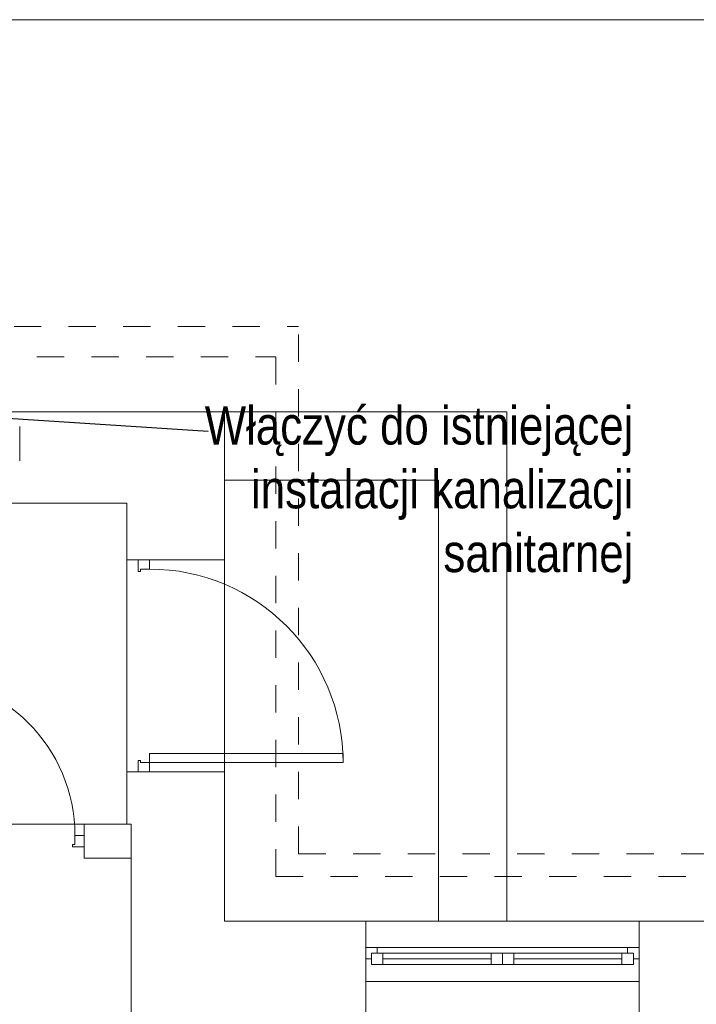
# Model space of a CAD drawing. Header units: millimetres. Extents: x 204754 to 499005, y -178579 to -103222.
# Tile 55 of 178: x 224247 to 227219, y -126861 to -122537. Entities that reach past the tile are written whole.
import ezdxf
from ezdxf import colors
from ezdxf.entities.mleader import LeaderData, LeaderLine
from ezdxf.math import Vec2, Vec3

# ---------------------------------------------------------------- set-up
doc = ezdxf.new("R2010")
doc.units = ezdxf.units.MM
doc.header["$MEASUREMENT"] = 0
doc.linetypes.add('Przerywana', pattern=[240, 120, -120])
doc.layers.get('0').update_dxf_attribs({"color": 252, "lineweight": 5})
for name, color, linetype, lineweight in [('IS_opisy', 7, 'Continuous', 35), ('Nowe_220-A Ściany_Nr_pióra__103', 252, 'Continuous', 5), ('Nowe_220-A Ściany_Nr_pióra__112', 252, 'Continuous', 5), ('Nowe_220-A Ściany_Nr_pióra__41', 252, 'Continuous', 5), ('Nowe_Drzwi ARCHICAD_Nr_pióra__83', 252, 'Continuous', 5), ('Nowe_Nowe_220(1)-A Ściany zewnętrzne_Nr_pióra__103', 252, 'Continuous', 5), ('Nowe_Nowe_220(1)-A Ściany zewnętrzne_Nr_pióra__23', 252, 'Continuous', 5), ('Nowe_Nowe_220(1)-A Ściany zewnętrzne_Nr_pióra__57', 252, 'Continuous', 5), ('Nowe_Okna ARCHICADa_Nr_pióra__112', 252, 'Continuous', 5), ('Nowe_Okna ARCHICADa_Nr_pióra__23', 252, 'Continuous', 5), ('Nowe_Okna ARCHICADa_Nr_pióra__3', 252, 'Continuous', 5)]:
    doc.layers.add(name, color=color, linetype=linetype, lineweight=lineweight)
doc.styles.add('Opisowy', font='arial.ttf')

# ---------------------------------------------------------------- blocks, each defined once
blk = doc.blocks.new('podkład 20251118')
at = {"layer": 'Nowe_220-A Ściany_Nr_pióra__103', "color": 252, "linetype": 'Continuous', "lineweight": 5}
for p, q in [((224767.8, -124909.5), (224752.8, -124909.5)), ((224817.8, -124909.5), (224767.8, -124909.5)), ((224877.8, -124909.5), (224817.8, -124909.5)), ((224767.8, -125839.5), (224752.8, -125839.5)), ((224817.8, -125839.5), (224767.8, -125839.5)), ((224877.8, -125839.5), (224817.8, -125839.5))]:
    blk.add_line(p, q, dxfattribs=at)
at = {"layer": 'Nowe_220-A Ściany_Nr_pióra__112', "color": 252, "linetype": 'Continuous', "lineweight": 5}
for p, q in [((224247.5, -124373.7), (224247.5, -124323.7)), ((224247.5, -124473.7), (224247.5, -124373.7)), ((225767.6, -126660.9), (225767.6, -126610.9)), ((226967.6, -126660.9), (226967.6, -126610.9)), ((225767.6, -126760.9), (225767.6, -126660.9)), ((226967.6, -126760.9), (226967.6, -126660.9))]:
    blk.add_line(p, q, dxfattribs=at)
at = {"layer": 'Nowe_220-A Ściany_Nr_pióra__41', "color": 252, "linetype": 'Continuous', "lineweight": 5}
for p, q in [((224530, -126069.5), (224530, -126119.5)), ((224737.5, -126069.5), (224530, -126069.5)), ((224737.5, -126219.5), (224737.5, -126069.5)), ((224530, -126119.5), (224530, -126169.5)), ((224530, -126169.5), (224530, -126219.5)), ((224530, -126219.5), (224737.5, -126219.5))]:
    blk.add_line(p, q, dxfattribs=at)
at = {"layer": 'Nowe_Drzwi ARCHICAD_Nr_pióra__83', "color": 252, "linetype": 'Continuous', "lineweight": 5}
for p, q in [((224817.8, -124909.5), (224767.8, -124909.5)), ((224767.8, -124909.5), (224767.8, -124949.5)), ((224817.8, -124909.5), (224767.8, -124909.5)), ((224817.8, -124949.5), (224817.8, -124909.5)), ((224767.8, -124949.5), (224767.8, -124959.5)), ((224777.8, -124949.5), (224817.8, -124949.5)), ((224777.8, -124959.5), (224777.8, -124949.5)), ((224767.8, -124959.5), (224777.8, -124959.5)), ((225667.8, -125759.5), (224817.8, -125759.5)), ((224817.8, -125759.5), (224817.8, -125799.5)), ((225667.8, -125799.5), (225667.8, -125759.5)), ((224777.8, -125789.5), (224767.8, -125789.5)), ((224767.8, -125789.5), (224767.8, -125799.5)), ((224767.8, -125799.5), (224767.8, -125839.5)), ((224777.8, -125799.5), (224777.8, -125789.5)), ((224817.8, -125799.5), (224777.8, -125799.5)), ((224817.8, -125839.5), (224817.8, -125799.5)), ((224817.8, -125799.5), (225667.8, -125799.5)), ((224767.8, -125839.5), (224817.8, -125839.5)), ((224817.8, -125839.5), (224767.8, -125839.5)), ((224490, -126159.5), (224490, -126119.5)), ((224490, -126119.5), (224530, -126119.5)), ((224530, -126119.5), (224530, -126169.5)), ((224530, -126119.5), (224530, -126169.5)), ((224480, -126169.5), (224480, -126159.5)), ((224480, -126159.5), (224490, -126159.5)), ((224490, -126169.5), (224480, -126169.5)), ((224530, -126169.5), (224490, -126169.5))]:
    blk.add_line(p, q, dxfattribs=at)
blk.add_ellipse((224817.8, -125799.5), major_axis=(-601, 601), ratio=1, start_param=3.926991, end_param=5.497787, dxfattribs=at)
at = {"layer": 'Nowe_Drzwi ARCHICAD_Nr_pióra__83', "color": 252, "linetype": 'Continuous', "lineweight": 5, "extrusion": (0, 0, -1)}
blk.add_ellipse((223790, -126119.5), major_axis=(495, 495), ratio=1, start_param=-0.785398, end_param=0.785398, dxfattribs=at)
at = {"layer": 'Nowe_Nowe_220(1)-A Ściany zewnętrzne_Nr_pióra__103', "color": 252, "linetype": 'Przerywana', "lineweight": 5}
for p, q in [((220862.5, -123884.5), (225472.5, -123884.5)), ((225472.5, -126199.5), (225472.5, -123884.5)), ((220962.5, -124018.1), (225372.5, -124018.1)), ((225372.5, -126299.5), (225372.5, -124018.1)), ((225472.5, -126199.5), (234107, -126199.5)), ((225372.5, -126299.5), (234007, -126299.5))]:
    blk.add_line(p, q, dxfattribs=at)
at = {"layer": 'Nowe_Nowe_220(1)-A Ściany zewnętrzne_Nr_pióra__23', "color": 252, "linetype": 'Continuous', "lineweight": 5}
for p, q in [((221127.5, -122536.9), (229197.5, -122536.9)), ((225147.5, -124259.5), (226386.4, -124259.5)), ((226386.4, -124259.5), (226386.4, -126495.4)), ((226086.4, -124559.5), (225147.5, -124559.5)), ((226086.4, -126495.4), (226086.4, -124559.5)), ((226386.4, -126495.4), (226079.2, -126495.4))]:
    blk.add_line(p, q, dxfattribs=at)
at = {"layer": 'Nowe_Nowe_220(1)-A Ściany zewnętrzne_Nr_pióra__57', "color": 252, "linetype": 'Continuous', "lineweight": 5}
for p, q in [((221147.5, -124259.5), (225147.5, -124259.5)), ((225147.5, -124259.5), (225147.5, -126495.4)), ((221597.5, -124659.5), (224717.5, -124659.5)), ((224717.5, -124659.5), (224717.5, -126069.5)), ((224717.5, -124909.5), (225147.5, -124909.5)), ((224717.5, -125839.5), (225147.5, -125839.5)), ((223237.5, -126069.5), (224737.5, -126069.5)), ((224737.5, -126069.5), (224737.5, -129989.5)), ((225147.5, -126495.4), (233807, -126495.4)), ((225767.6, -127139.5), (225767.6, -126495.4)), ((226967.6, -127139.5), (226967.6, -126495.4))]:
    blk.add_line(p, q, dxfattribs=at)
at = {"layer": 'Nowe_Okna ARCHICADa_Nr_pióra__112', "color": 252, "linetype": 'Continuous', "lineweight": 5}
for p, q in [((225767.6, -126660.9), (225767.6, -126610.9)), ((225767.6, -126660.9), (225767.6, -126610.9)), ((226967.6, -126660.9), (226967.6, -126610.9)), ((226967.6, -126660.9), (226967.6, -126610.9)), ((225767.6, -126760.9), (225767.6, -126660.9)), ((226967.6, -126760.9), (226967.6, -126660.9))]:
    blk.add_line(p, q, dxfattribs=at)
at = {"layer": 'Nowe_Okna ARCHICADa_Nr_pióra__23', "color": 252, "linetype": 'Continuous', "lineweight": 5}
for p, q in [((225817.6, -126610.9), (225767.6, -126610.9)), ((225792.6, -126660.9), (225792.6, -126635.9)), ((225792.6, -126635.9), (225817.6, -126635.9)), ((225842.6, -126635.9), (225792.6, -126635.9)), ((225792.6, -126635.9), (225792.6, -126685.9)), ((225817.6, -126635.9), (225817.6, -126610.9)), ((225842.6, -126685.9), (225842.6, -126635.9)), ((226317.6, -126635.9), (225842.6, -126635.9)), ((226367.6, -126635.9), (226317.6, -126635.9)), ((226317.6, -126635.9), (226317.6, -126685.9)), ((226367.6, -126685.9), (226367.6, -126635.9)), ((226417.6, -126635.9), (226367.6, -126635.9)), ((226367.6, -126635.9), (226367.6, -126685.9)), ((226417.6, -126685.9), (226417.6, -126635.9)), ((226892.6, -126635.9), (226417.6, -126635.9)), ((226942.6, -126635.9), (226892.6, -126635.9)), ((226892.6, -126635.9), (226892.6, -126685.9)), ((226967.6, -126610.9), (226917.6, -126610.9)), ((226917.6, -126610.9), (226917.6, -126635.9)), ((226917.6, -126635.9), (226942.6, -126635.9)), ((226942.6, -126635.9), (226942.6, -126660.9)), ((226942.6, -126685.9), (226942.6, -126635.9)), ((225767.6, -126660.9), (225792.6, -126660.9)), ((225792.6, -126685.9), (225842.6, -126685.9)), ((225842.6, -126660.9), (226317.6, -126660.9)), ((225842.6, -126685.9), (226317.6, -126685.9)), ((226317.6, -126685.9), (226367.6, -126685.9)), ((226367.6, -126685.9), (226417.6, -126685.9)), ((226417.6, -126660.9), (226892.6, -126660.9)), ((226417.6, -126685.9), (226892.6, -126685.9)), ((226892.6, -126685.9), (226942.6, -126685.9)), ((226942.6, -126660.9), (226967.6, -126660.9))]:
    blk.add_line(p, q, dxfattribs=at)
at = {"layer": 'Nowe_Okna ARCHICADa_Nr_pióra__3', "color": 252, "linetype": 'Continuous', "lineweight": 5}
for p, q in [((225767.6, -126610.9), (226967.6, -126610.9)), ((226367.6, -126610.9), (225817.6, -126610.9)), ((226917.6, -126610.9), (226367.6, -126610.9)), ((225842.6, -126685.9), (226317.6, -126685.9)), ((226417.6, -126685.9), (226892.6, -126685.9)), ((225767.6, -126760.9), (226967.6, -126760.9))]:
    blk.add_line(p, q, dxfattribs=at)
blk = doc.blocks.new('_None')

msp = doc.modelspace()

# ---------------------------------------------------------------- block references
msp.add_blockref('podkład 20251118', (0, 0))

# ---------------------------------------------------------------- leaders
at = {"layer": 'IS_opisy', "lineweight": 25}
ml = msp.add_multileader_mtext('Standard', dxfattribs=at)
ml.set_content('{\\fArial Narrow|b0|i0|c238|p34;Włączyć do istniejącej instalacji kanalizacji sanitarnej}', color=256, style='Opisowy')
ml.set_leader_properties()
ml.set_arrow_properties(name='NONE')
ml.build(insert=Vec2(0, 0))
ml.multileader.update_dxf_attribs({"dogleg_length": 0.1, "arrow_head_size": 8.61})
ctx = ml.context
ctx.base_point, ctx.char_height, ctx.arrow_head_size, ctx.landing_gap_size, ctx.plane_origin, ctx.plane_x_axis, ctx.plane_y_axis = Vec3(225075.5, -124343.4), 168, 8.61, 0.861, Vec3(219288.2, -125735.4), Vec3(1, -0.000005), Vec3(0.000005, 1)
ctx.text_align_type = 2
notes = []
notes.append((ctx, [(1, (1, 1, 0), (225075.4, -124343.4), (1, -0.000005), 0.1, [(0, [(223762.5, -124259.5)], 256, [])])]))
ctx.mtext.insert, ctx.mtext.text_direction, ctx.mtext.rotation, ctx.mtext.width, ctx.mtext.alignment, ctx.mtext.flow_direction = Vec3(226942.8, -124234.7), Vec3(1, -0.000005), 6.283181, 2253.53, 3, 5
for ctx, leaders in notes:
    for number, flags, end, landing, length, lines in leaders:
        leader = LeaderData()
        leader.index, (leader.has_last_leader_line, leader.has_dogleg_vector, leader.attachment_direction) = number, flags
        leader.last_leader_point, leader.dogleg_vector, leader.dogleg_length = Vec3(end), Vec3(landing), length
        for number, points, colour, breaks in lines:
            line = LeaderLine()
            line.index, line.vertices, line.color, line.breaks = number, Vec3.list(points), colors.encode_raw_color(colour), breaks
            leader.lines.append(line)
        ctx.leaders.append(leader)

doc.saveas('drawing.dxf')
